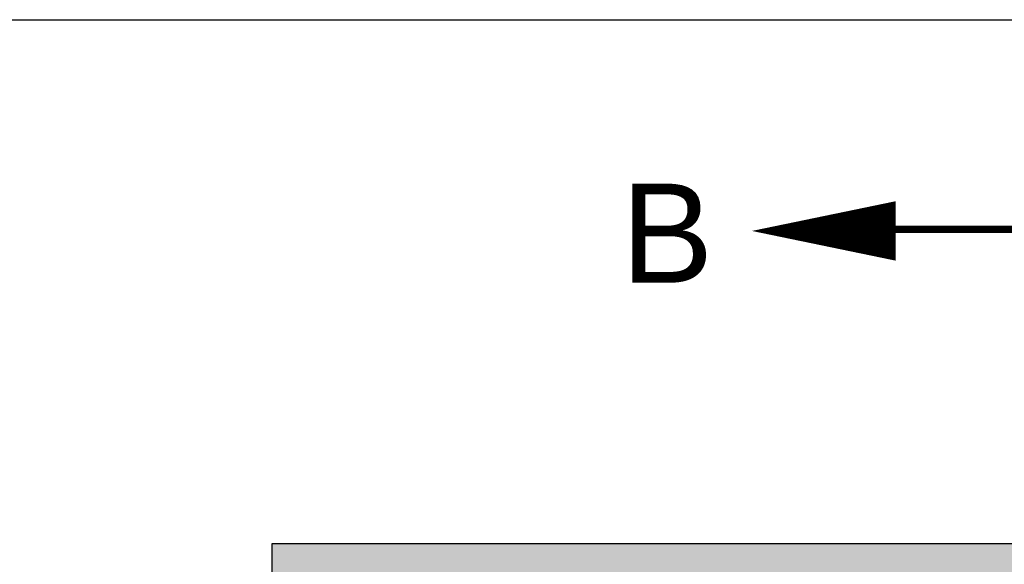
# Model space of a CAD drawing. Header units: feet. Extents: x 0 to 192, y -5 to 30.
# Tile 13 of 21: x 27.75 to 29.86, y 23.21 to 24.37. Entities that reach past the tile are written whole.
import ezdxf

# ---------------------------------------------------------------- set-up
doc = ezdxf.new("R2010")
doc.units = ezdxf.units.FT
doc.header["$MEASUREMENT"] = 0
doc.linetypes.add('B', pattern=[0.3, 0.25, -0.05])
doc.layers.add('COLUMNS', color=6, linetype='Continuous', plot=False)
for name, color, linetype in [('D-HATCH-PATT', 247, 'Continuous'), ('DETAIL', 1, 'Continuous'), ('text', 9, 'Continuous')]:
    doc.layers.add(name, color=color, linetype=linetype)
doc.styles.get("Standard").update_dxf_attribs({"font": 'arial.ttf'})

msp = doc.modelspace()

# ---------------------------------------------------------------- hatches: boundary and pattern name
at = {"layer": 'D-HATCH-PATT', "linetype": 'Continuous'}
h = msp.add_hatch(dxfattribs=at)
h.set_pattern_fill('AR-CONC', color=256, scale=0.02125)
h.set_pattern_definition([(50, (-130.78268, 6.36923), (0.15241779, -0.01333483), [0.0159375, -0.1753125]), (355, (-130.78268, 6.36923), (-0.02948466, 0.15984083), [0.01275, -0.14025]), (100.45144, (-130.76998, 6.36812), (0.12293313, 0.146506), [0.01354479, -0.1489927]), (46.1842, (-130.78268, 6.41173), (0.22678878, -0.03517285), [0.02390625, -0.26296875]), (96.63564, (-130.76378, 6.4088), (0.19861566, 0.2070002), [0.0203172, -0.22348917]), (351.18416, (-130.78268, 6.41173), (0.19861566, 0.2070002), [0.019125, -0.210375]), (21, (-130.76143, 6.4011), (0.12684275, -0.08555651), [0.0159375, -0.1753125]), (326, (-130.76143, 6.4011), (0.05170451, 0.15409438), [0.01275, -0.14025]), (71.45144, (-130.75086, 6.39397), (0.17854726, 0.06853787), [0.01354479, -0.1489927]), (37.5, (-130.78268, 6.369227), (0.00258397, 0.070739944), [0, -0.13855, 0, -0.142375, 0, -0.14078125]), (7.5, (-130.78268, 6.36923), (0.055902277, 0.08381249), [0, -0.081175, 0, -0.1353625, 0, -0.05365625]), (327.5, (-130.83007, 6.369227), (0.113437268, -0.00479291), [0, -0.053125, 0, -0.16575, 0, -0.2199375]), (317.5, (-130.85132, 6.36923), (0.12392706, 0.02127231), [0, -0.0690625, 0, -0.110075, 0, -0.1561875])])
edge = h.paths.add_edge_path()
edge.add_line((31.69255, 23.25097), (28.29255, 23.25097))
edge.add_line((28.29255, 23.25097), (28.29255, 22.88079))
edge.add_line((28.29255, 22.88079), (28.4689, 22.88079))
edge.add_line((28.4689, 22.88079), (28.4689, 22.89859))
edge.add_arc((28.64516, 22.89859), 0.17626, 90.48737, 180, ccw=False)
edge.add_line((28.64366, 23.07485), (31.33693, 23.07485))
edge.add_arc((31.33768, 22.89634), 0.17851, 0.72352, 90.23903, ccw=False)
edge.add_line((31.51618, 22.89859), (31.51618, 22.88079))
edge.add_line((31.51618, 22.88079), (31.69255, 22.88079))
edge.add_line((31.69255, 22.88079), (31.69255, 23.25097))
edge = h.paths.add_edge_path()
edge.add_line((30.62166, 20.87901), (30.62199, 20.69979))
edge.add_line((30.62199, 20.69979), (31.69255, 20.70097))
edge.add_line((31.69255, 20.70097), (31.69255, 21.07367))
edge.add_line((31.69255, 21.07367), (31.51618, 21.07367))
edge.add_line((31.51618, 21.07367), (31.51618, 21.06349))
edge.add_arc((31.33506, 21.06014), 0.18115, -88.93519, 1.06192, ccw=False)
edge.add_line((31.33842, 20.87901), (30.62166, 20.87901))
edge = h.paths.add_edge_path()
edge.add_line((29.36374, 20.70097), (29.36369, 20.87901))
edge.add_line((29.36369, 20.87901), (28.65341, 20.87901))
edge.add_arc((28.65004, 21.06015), 0.18117, 181.06685, 271.06685, ccw=False)
edge.add_line((28.4689, 21.05678), (28.4689, 21.07308))
edge.add_line((28.4689, 21.07308), (28.29255, 21.07308))
edge.add_line((28.29255, 21.07308), (28.29255, 20.70097))
edge.add_line((28.29255, 20.70097), (29.36374, 20.70097))

# ---------------------------------------------------------------- linework, layer by layer
at = {"layer": 'COLUMNS'}
msp.add_lwpolyline([(6.09752, 3.37445), (6.09752, 24.37445), (36.59752, 24.37445), (36.59752, 3.37445)], close=True, dxfattribs=at)
at = {"layer": 'DETAIL', "linetype": 'Continuous'}
for points in [[(28.29255, 23.25097), (31.69255, 23.25097)], [(28.29255, 22.88079), (28.29255, 23.25097)]]:
    msp.add_lwpolyline(points, dxfattribs=at)
at = {"layer": 'text', "linetype": 'Continuous'}
msp.add_lwpolyline([(29.32106, 23.92143, 0, 0.1275, 0), (29.62948, 23.92143, 0.1275, 0.1275, 0)], format="xyseb", dxfattribs=at)
at = {"layer": 'text', "linetype": 'B'}
msp.add_lwpolyline([(29.60712, 23.92511, 0.01594, 0.01594, 0), (29.99255, 23.92511, 0.01594, 0.01594, 0), (29.99255, 23.38515, 0, 0, 0)], format="xyseb", dxfattribs=at)

# ---------------------------------------------------------------- texts
at = {"layer": 'text', "insert": (29.0404, 24.02301), "char_height": 0.2125, "width": 0.2986433, "attachment_point": 1}
msp.add_mtext('B', dxfattribs=at)

doc.saveas('drawing.dxf')
